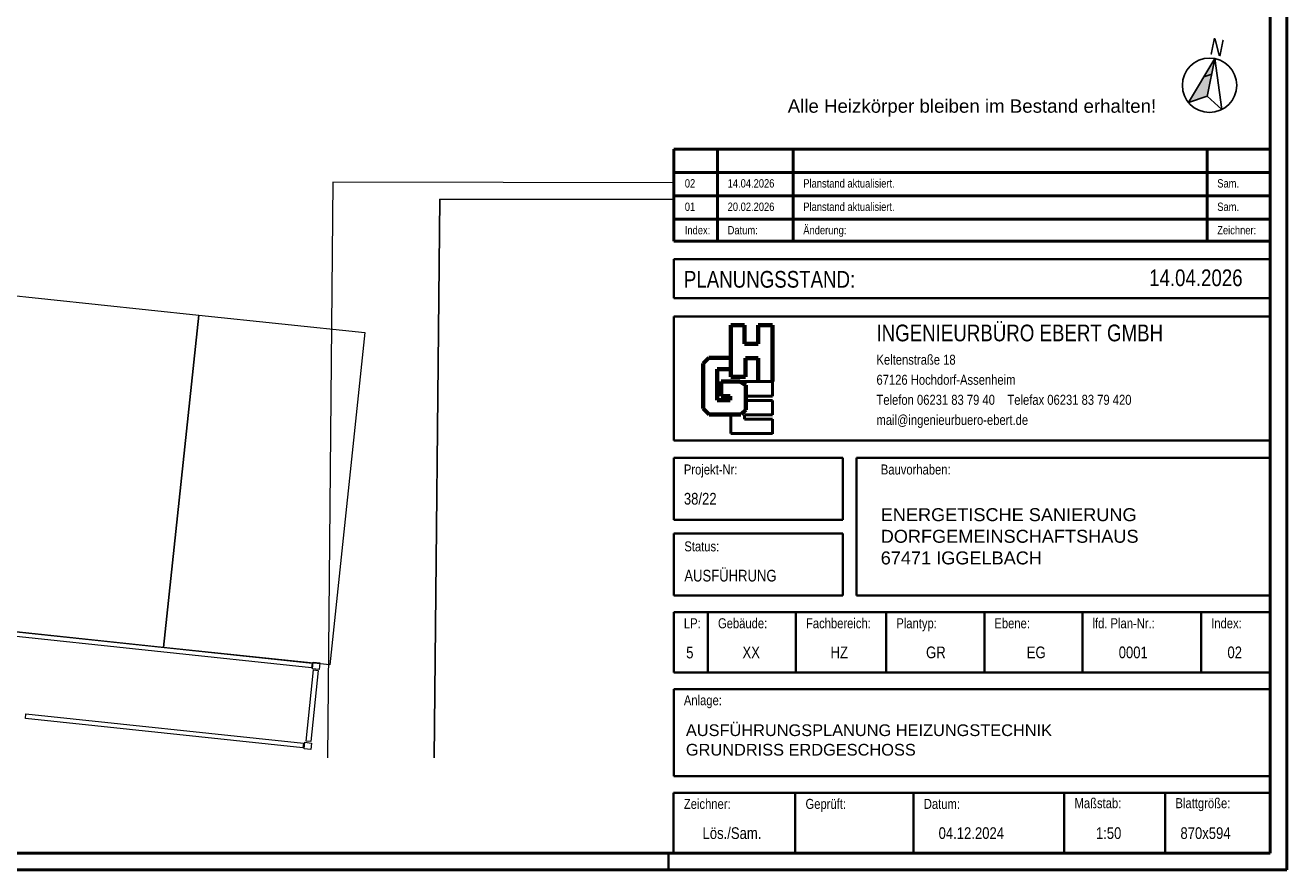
# Model space of a CAD drawing. Extents: x -297 to 573, y -46 to 548.
# Tile 171 of 188: x 195 to 573, y -46 to 206. Entities that reach past the tile are written whole.
import ezdxf
from ezdxf.lldxf.tags import DXFTag

# ---------------------------------------------------------------- set-up
doc = ezdxf.new("R2010")
doc.units = 0
doc.layers.get('0').update_dxf_attribs({"lineweight": 35})
for name, color, linetype, lineweight in [('5_EG-BESTAND', 7, 'Continuous', 25), ('5_EG-NEU', 7, 'Continuous', 25), ('L_Index', 7, 'Continuous', 50), ('Nordpfeil', 7, 'Continuous', 25), ('Plankopf', 7, 'Continuous', 35), ('Plannummer', 7, 'Continuous', 35)]:
    doc.layers.add(name, color=color, linetype=linetype, lineweight=lineweight)
doc.layers.add('Rahmen', color=7, linetype='Continuous', lineweight=35, true_color=0x009900)
doc.styles.add('Arial', font='arial.ttf')
tags = doc.linetypes.add('PUNKT2_S9', pattern=[0.0005, 0, -0.0005]).pattern_tags.tags
tags[6:7] = [DXFTag(74, 4), DXFTag(75, 0), DXFTag(340, '0'), DXFTag(46, 1.0), DXFTag(50, 0.0), DXFTag(44, 0.0), DXFTag(45, 0.0)]
tags[4:5] = [DXFTag(74, 4), DXFTag(75, 0), DXFTag(340, '0'), DXFTag(46, 1.0), DXFTag(50, 0.0), DXFTag(44, 0.0), DXFTag(45, 0.0)]
tags = doc.linetypes.add('VERDECKT2_S2', pattern=[0.0027, 0.002, -0.0007]).pattern_tags.tags
tags[6:7] = [DXFTag(74, 4), DXFTag(75, 0), DXFTag(340, '0'), DXFTag(46, 1.0), DXFTag(50, 0.0), DXFTag(44, 0.0), DXFTag(45, 0.0)]
tags[4:5] = [DXFTag(74, 4), DXFTag(75, 0), DXFTag(340, '0'), DXFTag(46, 1.0), DXFTag(50, 0.0), DXFTag(44, 0.0), DXFTag(45, 0.0)]

# ---------------------------------------------------------------- blocks, each defined once
blk = doc.blocks.new('Schraffur-A07ALD4J1N', base_point=(543.4, 183.26))
at = {"color": 0, "linetype": 'ByBlock', "lineweight": -2, "ltscale": 0.25}
blk.add_solid([(548.99, 185.11), (543.4, 183.26), (551.3, 196.4)], dxfattribs=at)
blk = doc.blocks.new('Referenz-A07ALD4Q1N', base_point=(-101.91, -12.84))
at = {"layer": '5_EG-BESTAND', "color": 0, "linetype": 'PUNKT2_S9', "lineweight": 13, "ltscale": 0.13}
for p, q in [((287.43, 159.39), (285.74, -12.84)), ((389.28, 159.25), (287.43, 159.39))]:
    blk.add_line(p, q, dxfattribs=at)
at = {"layer": '5_EG-BESTAND', "color": 0, "lineweight": -2}
for p, q in [((319.38, 154.35), (317.74, -12.84)), ((389.28, 154.25), (319.38, 154.35))]:
    blk.add_line(p, q, dxfattribs=at)
at = {"layer": '5_EG-BESTAND', "color": 0, "lineweight": 13}
for p, q in [((105.84, 34.06), (281.17, 15.52)), ((281.02, 14.12), (105.7, 32.67)), ((281.17, 15.52), (281.02, 14.12)), ((281.32, 13.8), (281.53, 15.79)), ((281.53, 15.79), (283.52, 15.58)), ((283.52, 15.58), (283.31, 13.59)), ((279.36, -7.84), (281.62, 13.46)), ((283.01, 13.32), (280.76, -7.99)), ((283.31, 13.59), (281.32, 13.8)), ((281.62, 13.46), (283.01, 13.32)), ((195.43, -1.09), (195.57, 0.31)), ((195.57, 0.31), (278.59, -8.47)), ((278.44, -9.87), (195.43, -1.09)), ((278.59, -8.47), (278.44, -9.87)), ((278.79, -10.2), (279, -8.21)), ((280.77, -10.41), (278.79, -10.2)), ((279, -8.21), (280.98, -8.42)), ((280.76, -7.99), (279.36, -7.84)), ((280.98, -8.42), (280.77, -10.41))]:
    blk.add_line(p, q, dxfattribs=at)
at = {"layer": '5_EG-NEU', "color": 0, "linetype": 'VERDECKT2_S2', "lineweight": 13, "ltscale": 0.13}
for p, q in [((177.65, 127.02), (247.26, 119.66)), ((236.74, 20.21), (247.26, 119.66)), ((247.26, 119.66), (236.74, 20.21)), ((247.26, 119.66), (296.98, 114.4)), ((296.98, 114.4), (286.46, 14.96)), ((236.74, 20.21), (167.13, 27.58)), ((286.46, 14.96), (236.74, 20.21))]:
    blk.add_line(p, q, dxfattribs=at)

msp = doc.modelspace()

# ---------------------------------------------------------------- linework, layer by layer
at = {"layer": 'L_Index', "linetype": 'Continuous', "lineweight": 50, "ltscale": 0.025}
for p, q in [((567.76, 169.32), (389.4, 169.32)), ((389.4, 169.32), (389.4, 141.82)), ((402.51, 169.32), (402.51, 141.82)), ((425.14, 169.32), (425.14, 141.82)), ((548.99, 169.32), (548.99, 141.82)), ((567.76, 162.32), (389.4, 162.32)), ((567.76, 155.32), (389.4, 155.32)), ((567.76, 148.32), (389.4, 148.32)), ((567.76, 141.82), (389.4, 141.82))]:
    msp.add_line(p, q, dxfattribs=at)
at = {"layer": 'Nordpfeil', "ltscale": 0.25}
for p, q in [((551.3, 196.4), (543.4, 183.26)), ((551.3, 196.4), (548.99, 185.11)), ((551.3, 196.4), (553.4, 181.21)), ((548.02, 190.94), (550.35, 191.75)), ((543.4, 183.26), (548.99, 185.12)), ((548.99, 185.12), (553.4, 181.21))]:
    msp.add_line(p, q, dxfattribs=at)
at = {"layer": 'Nordpfeil', "color": 7, "ltscale": 0.25, "extrusion": (0, 0, -1)}
msp.add_circle((-549.67, 188.43, -42.75), 8.13, dxfattribs=at)
at = {"layer": 'Plankopf', "color": 7, "linetype": 'Continuous', "lineweight": 35, "ltscale": 0.35}
for p, q in [((389.4, 124.69), (389.4, 136.35)), ((567.78, 136.35), (389.4, 136.35)), ((389.4, 124.69), (567.78, 124.69)), ((389.4, 119.22), (389.4, 82.1)), ((567.78, 119.22), (389.4, 119.22)), ((389.4, 82.1), (567.78, 82.1)), ((439.93, 76.95), (389.4, 76.95)), ((389.4, 76.95), (389.4, 58.39)), ((439.93, 58.39), (439.93, 76.95)), ((444.05, 76.95), (444.05, 35.7)), ((567.78, 76.95), (444.05, 76.95)), ((389.4, 58.39), (439.93, 58.39)), ((439.93, 54.26), (389.4, 54.26)), ((389.4, 54.26), (389.4, 35.7)), ((439.93, 35.7), (439.93, 54.26)), ((389.4, 35.7), (439.93, 35.7)), ((444.05, 35.7), (567.78, 35.7)), ((389.4, -18.34), (567.78, -18.34))]:
    msp.add_line(p, q, dxfattribs=at)
at = {"layer": 'Plankopf', "color": 173, "linetype": 'Continuous', "lineweight": 70, "ltscale": 0.7, "true_color": 0x4e4eec}
for p, q in [((406.48, 116.61), (410.57, 116.61)), ((406.48, 101.16), (406.48, 116.61)), ((410.57, 116.61), (410.57, 111.05)), ((414.66, 116.61), (418.96, 116.61)), ((414.66, 111.05), (414.66, 116.61)), ((418.96, 116.61), (418.96, 99.75)), ((410.57, 111.05), (414.66, 111.05)), ((414.66, 106.75), (410.81, 106.75)), ((410.81, 106.75), (410.81, 101.16)), ((414.66, 99.75), (414.66, 106.75)), ((406.48, 101.16), (410.81, 101.16))]:
    msp.add_line(p, q, dxfattribs=at)
at = {"layer": 'Plankopf', "color": 13, "linetype": 'Continuous', "lineweight": 70, "ltscale": 0.7, "true_color": 0xec4e4e}
for p, q in [((398.19, 105.16), (399.88, 106.84)), ((399.88, 106.84), (406.48, 106.84)), ((398.19, 91.65), (398.19, 105.16)), ((402.39, 103.43), (402.39, 94.21)), ((402.39, 103.43), (406.48, 103.43)), ((403.61, 95.43), (403.61, 99.73)), ((403.61, 99.73), (409.14, 99.73)), ((409.14, 99.73), (410.9, 98.72)), ((410.9, 98.72), (410.9, 91.34)), ((406.27, 95.43), (403.61, 95.43)), ((406.27, 94.21), (406.27, 95.43)), ((410.9, 94.06), (410.9, 95.37)), ((399.93, 89.91), (398.19, 91.65)), ((402.39, 94.21), (406.27, 94.21)), ((410.9, 91.34), (409.51, 89.95)), ((409.46, 89.91), (399.93, 89.91))]:
    msp.add_line(p, q, dxfattribs=at)
at = {"layer": 'Plankopf', "color": 40, "linetype": 'Continuous', "lineweight": 50, "ltscale": 0.5, "true_color": 0xffd600}
for p, q in [((418.96, 99.73), (409.18, 99.73)), ((418.96, 95.37), (418.96, 99.73)), ((410.92, 95.37), (418.96, 95.37)), ((418.96, 94.06), (410.92, 94.06)), ((418.96, 94.06), (418.96, 89.77)), ((406.48, 84.18), (406.48, 89.89)), ((410.57, 88.46), (410.57, 89.77)), ((410.57, 89.77), (418.96, 89.77)), ((418.96, 88.46), (410.57, 88.46)), ((418.96, 84.16), (418.96, 88.46)), ((406.48, 84.18), (418.96, 84.18))]:
    msp.add_line(p, q, dxfattribs=at)
at = {"layer": 'Plankopf', "color": 7, "linetype": 'Continuous', "lineweight": 35, "ltscale": 0.0455}
for p, q in [((389.4, 12.68), (389.4, 30.7)), ((567.91, 30.7), (389.4, 30.7)), ((399.61, 12.68), (399.61, 30.7)), ((425.95, 12.68), (425.95, 30.7)), ((452.97, 12.68), (452.97, 30.7)), ((482.31, 12.68), (482.31, 30.7)), ((511.65, 12.68), (511.65, 30.7)), ((547.18, 12.68), (547.18, 30.7))]:
    msp.add_line(p, q, dxfattribs=at)
at = {"layer": 'Plankopf', "linetype": 'Continuous', "lineweight": 35, "ltscale": 0.035}
for p, q in [((567.91, 12.68), (389.4, 12.68)), ((567.78, -23.34), (389.28, -23.34))]:
    msp.add_line(p, q, dxfattribs=at)
at = {"layer": 'Plankopf', "linetype": 'Continuous', "lineweight": 35, "ltscale": 3.5}
for p, q in [((389.4, 7.68), (389.4, -18.34)), ((389.4, 7.68), (567.29, 7.68)), ((389.28, -23.34), (389.28, -41.36)), ((425.68, -41.36), (425.68, -23.34)), ((461.06, -41.36), (461.06, -23.34)), ((506.17, -41.36), (506.17, -23.34)), ((536.37, -41.36), (536.37, -23.34))]:
    msp.add_line(p, q, dxfattribs=at)
at = {"layer": 'Plankopf', "linetype": 'Continuous', "lineweight": 25, "ltscale": 0.025}
msp.add_line((567.78, -41.36), (389.28, -41.36), dxfattribs=at)
at = {"layer": 'Rahmen', "ltscale": 0.35}
msp.add_line((387.78, -46.36), (387.78, -41.36), dxfattribs=at)
at = {"layer": 'Rahmen', "lineweight": 50, "ltscale": 0.5}
for points in [[(572.78, -46.36), (572.78, 547.64), (-297.22, 547.64), (-297.22, -46.36), (222.78, -46.36), (472.78, -46.36), (572.78, -46.36)], [(567.78, -41.36), (567.78, 542.64), (-267.22, 542.64), (-267.22, -41.36), (217.78, -41.36), (467.78, -41.36), (567.78, -41.36)]]:
    msp.add_lwpolyline(points, close=True, dxfattribs=at)

# ---------------------------------------------------------------- block references
at = {"color": 251, "lineweight": 25, "ltscale": 0.25, "true_color": 0x585858}
msp.add_blockref('Referenz-A07ALD4Q1N', (-101.91, -12.84), dxfattribs=at)
at = {"layer": 'Nordpfeil', "ltscale": 0.25}
msp.add_blockref('Schraffur-A07ALD4J1N', (543.4, 183.26), dxfattribs=at)

# ---------------------------------------------------------------- texts
at = {"layer": 'L_Index', "linetype": 'Continuous', "lineweight": 25, "ltscale": 0.625, "style": 'Arial', "width": 0.8}
msp.add_text('N', height=5, rotation=348.4972, dxfattribs=at).set_placement((549.48, 197.79))
for s, p in [('02', (392.69, 157.82, 10.74)), ('14.04.2026', (405.51, 157.82, 10.74)), ('Planstand aktualisiert.', (428.14, 157.82, 10.74)), ('Sam.', (551.99, 157.82, 10.74)), ('01', (392.69, 150.82, 10.74)), ('20.02.2026', (405.51, 150.82, 10.74)), ('Planstand aktualisiert.', (428.14, 150.82, 10.74)), ('Sam.', (551.99, 150.82, 10.74)), ('Index:', (392.69, 143.82, 10.74)), ('Datum:', (405.51, 143.82, 10.74)), ('Änderung:', (428.14, 143.82, 10.74)), ('Zeichner:', (551.99, 143.82, 10.74))]:
    msp.add_text(s, height=2.5, dxfattribs=at).set_placement(p)
at = {"layer": 'Plankopf', "linetype": 'Continuous', "ltscale": 0.035, "style": 'Arial', "width": 0.8}
msp.add_text('PLANUNGSSTAND:', height=5.004, dxfattribs=at).set_placement((392.41, 127.85, 10.75))
at = {"layer": 'Plankopf', "linetype": 'Continuous', "lineweight": 50, "ltscale": 0.5, "style": 'Arial', "width": 0.8}
msp.add_text('INGENIEURBÜRO EBERT GMBH', height=5.004, dxfattribs=at).set_placement((450.03, 111.8, -5.59))
at = {"layer": 'Plankopf', "linetype": 'Continuous', "lineweight": 25, "ltscale": 0.25, "style": 'Arial', "width": 0.8}
for s, p in [('Keltenstraße 18', (450.03, 104.8, 10.75)), ('67126 Hochdorf-Assenheim', (450.03, 98.79, 10.75)), ('Telefon 06231 83 79 40    Telefax 06231 83 79 420 ', (450.03, 92.79, 10.75)), ('mail@ingenieurbuero-ebert.de', (450.03, 86.78, 10.75))]:
    msp.add_text(s, height=3.0024, dxfattribs=at).set_placement(p)
at = {"layer": 'Plankopf', "linetype": 'Continuous', "lineweight": 25, "ltscale": 2.5, "style": 'Arial', "width": 0.8}
for s, height, p in [('Projekt-Nr:', 3.0024, (392.41, 71.94, 10.75)), ('Bauvorhaben:', 3.0024, (451.33, 71.94, 10.75)), ('Anlage:', 3.002, (392.41, 2.89, 10.75)), ('Zeichner:', 3.002, (392.41, -28.14, 10.75)), ('Geprüft:', 3.002, (428.8, -28.14, 10.75)), ('Datum:', 3.002, (464.19, -28.14, 10.75)), ('Maßstab:', 3.002, (509.29, -27.92, 10.75)), ('Blattgröße:', 3.0024, (539.49, -27.92, 10.75))]:
    msp.add_text(s, height=height, dxfattribs=at).set_placement(p)
at = {"layer": 'Plankopf', "linetype": 'Continuous', "lineweight": 25, "ltscale": 3.125, "style": 'Arial', "width": 0.8}
for s, height, p in [('Status:', 3.002, (392.55, 48.93, 10.75)), ('LP:', 3.002, (392.41, 25.91, 10.75)), ('Gebäude:', 3.002, (402.61, 25.91, 10.75)), ('Fachbereich:', 3.0024, (428.95, 25.91, 10.75)), ('Plantyp:', 3.002, (455.97, 25.91, 10.75)), ('Ebene:', 3.002, (485.31, 25.91, 10.75)), ('lfd. Plan-Nr.:', 3.0024, (514.65, 25.91, 10.75)), ('Index:', 3.002, (550.18, 25.91, 10.75))]:
    msp.add_text(s, height=height, dxfattribs=at).set_placement(p)
at = {"layer": 'Plankopf', "color": 1, "ltscale": 0.35, "true_color": 0xff0000, "insert": (423.47, 184.21), "char_height": 4, "width": 131.9047, "attachment_point": 1, "style": 'Arial'}
msp.add_mtext('Alle Heizkörper bleiben im Bestand erhalten!', dxfattribs=at)
at = {"layer": 'Plankopf', "ltscale": 0.35, "attachment_point": 1, "style": 'Arial'}
for s, insert, char_height, width in [('ENERGETISCHE SANIERUNG DORFGEMEINSCHAFTSHAUS \\P67471 IGGELBACH', (451.3, 61.86), 3.8831, 131.9047), ('\\pt38.779888;AUSFÜHRUNGSPLANUNG HEIZUNGSTECHNIK\\PGRUNDRISS ERDGESCHOSS', (393.01, -2.84), 3.5028, 178.5805)]:
    msp.add_mtext(s, dxfattribs=dict(at, insert=insert, char_height=char_height, width=width))
at = {"layer": 'Plankopf', "ltscale": 0.35, "style": 'Arial', "width": 0.8}
for tag, p, height in [('14.04.2026', (531.6, 128.31), 5), ('38/22', (392.41, 62.94), 3.5), ('AUSFÜHRUNG', (392.55, 39.92), 3.5), ('Lös./Sam.', (397.99, -37.14), 3.5), ('04.12.2024', (468.62, -37.14), 3.5), ('1:50', (515.68, -37.14), 3.5), ('870x594', (540.97, -37.14), 3.5)]:
    msp.add_attdef(tag, p, '', height=height, dxfattribs=at)
at = {"layer": 'Plannummer', "linetype": 'Continuous', "ltscale": 4.375, "style": 'Arial', "width": 0.8}
for s, height, p in [('5', 3.5, (393.1, 16.9, 10.75)), ('XX', 3.503, (409.94, 16.95, 10.75)), ('HZ', 3.503, (436.28, 16.95, 10.75)), ('GR', 3.503, (464.87, 16.95, 10.75)), ('EG', 3.503, (494.99, 16.95, 10.75)), ('0001', 3.503, (522.5, 16.95, 10.75)), ('02', 3.503, (555.04, 16.95, 10.75))]:
    msp.add_text(s, height=height, dxfattribs=at).set_placement(p)

doc.saveas('drawing.dxf')
